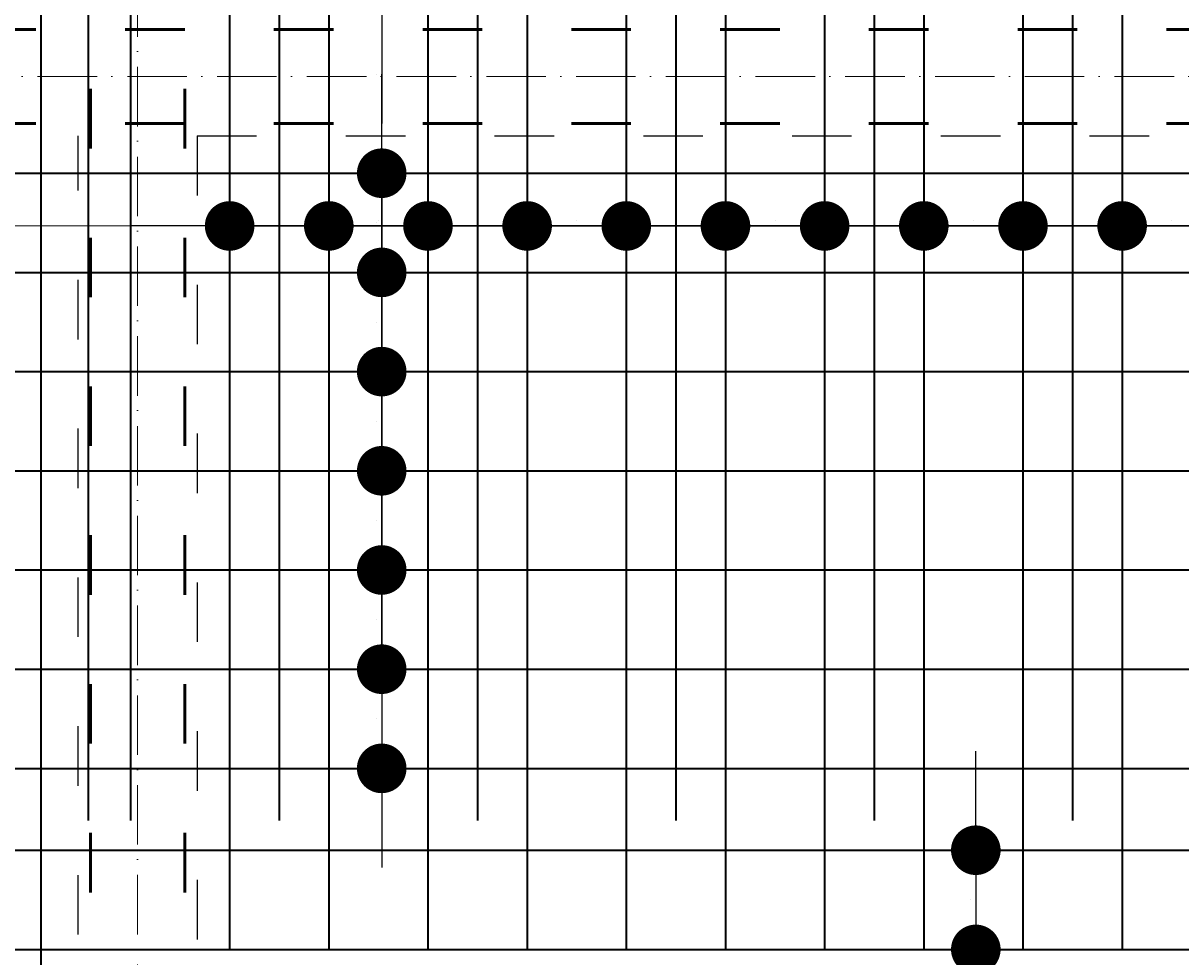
# Model space of a CAD drawing. Header units: millimetres. Extents: x 295948 to 312016, y 6878 to 18016.
# Tile 232 of 252: x 309586 to 309819, y 14522 to 14710. Entities that reach past the tile are written whole.
import ezdxf

# ---------------------------------------------------------------- set-up
doc = ezdxf.new("R2010")
doc.units = ezdxf.units.MM
doc.linetypes.add('ACAD_ISO03W100', pattern=[30, 12, -18])
doc.linetypes.add('ACAD_ISO10W100', pattern=[18, 12, -3, 0, -3])
for name, color, linetype, lineweight in [('konstrukcja wymiary', 1, 'Continuous', 13), ('osie', 5, 'ACAD_ISO10W100', 13), ('zbrojenie', 4, 'Continuous', 50), ('zbrojenie płyty', 141, 'Continuous', 35)]:
    doc.layers.add(name, color=color, linetype=linetype, lineweight=lineweight)
doc.layers.add('przerywane', color=6, linetype='ACAD_ISO03W100')
doc.styles.add('KONSTRUKCJA', font='romand.shx', dxfattribs={"oblique": 10})
doc.styles.get("Standard").update_dxf_attribs({"font": 'romand.shx', "oblique": 10})
doc.dimstyles.new('150', dxfattribs={"dimtxt": 10, "dimasz": 7, "dimexe": 1.25, "dimexo": 0.625, "dimgap": 3, "dimtad": 1, "dimdec": 0, "dimrnd": 0.5, "dimtxsty": 'KONSTRUKCJA', "dimblk": 'ARCHTICK', "dimcen": 2.5, "dimadec": 0, "dimazin": 0, "dimtfac": 1, "dimtdec": 0, "dimtix": 1, "dimtmove": 0, "dimatfit": 3, "dimfxl": 4, "dimfxlon": 1, "dimarcsym": 0})
doc.dimstyles.new('kropki', dxfattribs={"dimtxt": 0.001, "dimasz": 10, "dimexe": 1.25, "dimexo": 0.625, "dimgap": 1, "dimtad": 1, "dimtxsty": 'Standard', "dimblk": 'DOT', "dimcen": 2.5, "dimadec": 0, "dimazin": 0, "dimtfac": 1, "dimtmove": 0, "dimatfit": 3, "dimfxl": 1, "dimfxlon": 1, "dimarcsym": 0})

# ---------------------------------------------------------------- blocks, each defined once
blk = doc.blocks.new('_ArchTick')
at = {"color": 0, "linetype": 'ByBlock', "lineweight": 13, "const_width": 0.15}
blk.add_lwpolyline([(-0.5, -0.5), (0.5, 0.5)], dxfattribs=at)
blk = doc.blocks.new('*D914')
at = {"layer": 'Defpoints', "color": 0, "transparency": 16777216}
for p in [(309620.63, 15501.22), (309620.63, 14520.22), (309164.63, 14393.22)]:
    blk.add_point(p, dxfattribs=at)
at = {"layer": 'konstrukcja wymiary', "color": 0, "lineweight": -2, "transparency": 16777216}
for p, q in [((309164.63, 15497.22), (309164.63, 15502.47)), ((309164.63, 15501.22), (309620.63, 15501.22)), ((309620.63, 15497.22), (309620.63, 15502.47))]:
    blk.add_line(p, q, dxfattribs=at)
at = {"layer": 'konstrukcja wymiary', "color": 0, "lineweight": -2, "transparency": 16777216, "xscale": 7, "yscale": 7, "zscale": 7, "rotation": 180}
blk.add_blockref('_ArchTick', (309164.63, 15501.22), dxfattribs=at)
at = {"layer": 'konstrukcja wymiary', "color": 0, "lineweight": -2, "transparency": 16777216, "xscale": 7, "yscale": 7, "zscale": 7}
blk.add_blockref('_ArchTick', (309620.63, 15501.22), dxfattribs=at)
at = {"layer": 'konstrukcja wymiary', "color": 0, "transparency": 16777216, "insert": (309392.63, 15509.22), "char_height": 10, "attachment_point": 5, "style": 'KONSTRUKCJA'}
blk.add_mtext('456', dxfattribs=at)
blk = doc.blocks.new('*D915')
at = {"layer": 'Defpoints', "color": 0, "transparency": 16777216}
for p in [(309884.63, 15501.22), (309620.63, 14520.22), (309884.63, 14520.22)]:
    blk.add_point(p, dxfattribs=at)
at = {"layer": 'konstrukcja wymiary', "color": 0, "lineweight": -2, "transparency": 16777216}
for p, q in [((309620.63, 15497.22), (309620.63, 15502.47)), ((309620.63, 15501.22), (309884.63, 15501.22)), ((309884.63, 15497.22), (309884.63, 15502.47))]:
    blk.add_line(p, q, dxfattribs=at)
at = {"layer": 'konstrukcja wymiary', "color": 0, "lineweight": -2, "transparency": 16777216, "xscale": 7, "yscale": 7, "zscale": 7, "rotation": 180}
blk.add_blockref('_ArchTick', (309620.63, 15501.22), dxfattribs=at)
at = {"layer": 'konstrukcja wymiary', "color": 0, "lineweight": -2, "transparency": 16777216, "xscale": 7, "yscale": 7, "zscale": 7}
blk.add_blockref('_ArchTick', (309884.63, 15501.22), dxfattribs=at)
at = {"layer": 'konstrukcja wymiary', "color": 0, "transparency": 16777216, "insert": (309752.63, 15509.22), "char_height": 10, "attachment_point": 5, "style": 'KONSTRUKCJA'}
blk.add_mtext('264', dxfattribs=at)
blk = doc.blocks.new('_Dot')
at = {"color": 0, "linetype": 'ByBlock', "lineweight": -2}
blk.add_line((-0.5, 0), (-1, 0), dxfattribs=at)
at = {"color": 0, "linetype": 'ByBlock', "const_width": 0.5}
blk.add_lwpolyline([(-0.25, 0, 1), (0.25, 0, 1)], format="xyb", close=True, dxfattribs=at)
blk = doc.blocks.new('*D1156')
at = {"layer": 'Defpoints', "color": 0, "transparency": 16777216}
for p in [(309647.19, 14739.72), (309647.19, 14719.72), (309657.86, 14719.72)]:
    blk.add_point(p, dxfattribs=at)
at = {"layer": 'konstrukcja wymiary', "color": 0, "lineweight": -2, "transparency": 16777216}
for p, q in [((309657.86, 14749.72), (309657.86, 14759.72)), ((309656.86, 14739.72), (309659.11, 14739.72)), ((309657.86, 14739.72), (309657.86, 14719.72)), ((309656.86, 14719.72), (309659.11, 14719.72)), ((309657.86, 14709.72), (309657.86, 14699.72))]:
    blk.add_line(p, q, dxfattribs=at)
at = {"layer": 'konstrukcja wymiary', "color": 0, "lineweight": -2, "transparency": 16777216, "xscale": 10, "yscale": 10, "zscale": 10}
for p, rotation in [((309657.86, 14739.72), 270), ((309657.86, 14719.72), 90)]:
    blk.add_blockref('_Dot', p, dxfattribs=dict(at, rotation=rotation))
at = {"layer": 'konstrukcja wymiary', "color": 0, "transparency": 16777216, "insert": (309656.86, 14729.72), "char_height": 0.001, "attachment_point": 5, "rotation": 90}
blk.add_mtext('20', dxfattribs=at)
blk = doc.blocks.new('*D1157')
at = {"layer": 'Defpoints', "color": 0, "transparency": 16777216}
for p in [(309647.19, 14719.72), (309647.19, 14679.72), (309657.86, 14679.72)]:
    blk.add_point(p, dxfattribs=at)
at = {"layer": 'konstrukcja wymiary', "color": 0, "lineweight": -2, "transparency": 16777216}
for p, q in [((309656.86, 14719.72), (309659.11, 14719.72)), ((309657.86, 14709.72), (309657.86, 14689.72)), ((309656.86, 14679.72), (309659.11, 14679.72))]:
    blk.add_line(p, q, dxfattribs=at)
at = {"layer": 'konstrukcja wymiary', "color": 0, "lineweight": -2, "transparency": 16777216, "xscale": 10, "yscale": 10, "zscale": 10}
for p, rotation in [((309657.86, 14719.72), 90), ((309657.86, 14679.72), 270)]:
    blk.add_blockref('_Dot', p, dxfattribs=dict(at, rotation=rotation))
at = {"layer": 'konstrukcja wymiary', "color": 0, "transparency": 16777216, "insert": (309656.86, 14699.72), "char_height": 0.001, "attachment_point": 5, "rotation": 90}
blk.add_mtext('40', dxfattribs=at)
blk = doc.blocks.new('*D1158')
at = {"layer": 'Defpoints', "color": 0, "transparency": 16777216}
for p in [(309647.19, 14679.72), (309647.19, 14659.72), (309657.86, 14659.72)]:
    blk.add_point(p, dxfattribs=at)
at = {"layer": 'konstrukcja wymiary', "color": 0, "lineweight": -2, "transparency": 16777216}
for p, q in [((309657.86, 14689.72), (309657.86, 14699.72)), ((309656.86, 14679.72), (309659.11, 14679.72)), ((309657.86, 14679.72), (309657.86, 14659.72)), ((309656.86, 14659.72), (309659.11, 14659.72)), ((309657.86, 14649.72), (309657.86, 14639.72))]:
    blk.add_line(p, q, dxfattribs=at)
at = {"layer": 'konstrukcja wymiary', "color": 0, "lineweight": -2, "transparency": 16777216, "xscale": 10, "yscale": 10, "zscale": 10}
for p, rotation in [((309657.86, 14679.72), 270), ((309657.86, 14659.72), 90)]:
    blk.add_blockref('_Dot', p, dxfattribs=dict(at, rotation=rotation))
at = {"layer": 'konstrukcja wymiary', "color": 0, "transparency": 16777216, "insert": (309656.86, 14669.72), "char_height": 0.001, "attachment_point": 5, "rotation": 90}
blk.add_mtext('20', dxfattribs=at)
blk = doc.blocks.new('*D1143')
at = {"layer": 'Defpoints', "color": 0, "transparency": 16777216}
for p in [(309647.19, 14659.72), (309647.19, 14639.72), (309657.86, 14639.72)]:
    blk.add_point(p, dxfattribs=at)
at = {"layer": 'konstrukcja wymiary', "color": 0, "lineweight": -2, "transparency": 16777216}
for p, q in [((309657.86, 14669.72), (309657.86, 14679.72)), ((309656.86, 14659.72), (309659.11, 14659.72)), ((309657.86, 14659.72), (309657.86, 14639.72)), ((309656.86, 14639.72), (309659.11, 14639.72)), ((309657.86, 14629.72), (309657.86, 14619.72))]:
    blk.add_line(p, q, dxfattribs=at)
at = {"layer": 'konstrukcja wymiary', "color": 0, "lineweight": -2, "transparency": 16777216, "xscale": 10, "yscale": 10, "zscale": 10}
for p, rotation in [((309657.86, 14659.72), 270), ((309657.86, 14639.72), 90)]:
    blk.add_blockref('_Dot', p, dxfattribs=dict(at, rotation=rotation))
at = {"layer": 'konstrukcja wymiary', "color": 0, "transparency": 16777216, "insert": (309656.86, 14649.72), "char_height": 0.001, "attachment_point": 5, "rotation": 90}
blk.add_mtext('20', dxfattribs=at)
blk = doc.blocks.new('*D1144')
at = {"layer": 'Defpoints', "color": 0, "transparency": 16777216}
for p in [(309647.19, 14639.72), (309647.19, 14619.72), (309657.86, 14619.72)]:
    blk.add_point(p, dxfattribs=at)
at = {"layer": 'konstrukcja wymiary', "color": 0, "lineweight": -2, "transparency": 16777216}
for p, q in [((309657.86, 14649.72), (309657.86, 14659.72)), ((309656.86, 14639.72), (309659.11, 14639.72)), ((309657.86, 14639.72), (309657.86, 14619.72)), ((309656.86, 14619.72), (309659.11, 14619.72)), ((309657.86, 14609.72), (309657.86, 14599.72))]:
    blk.add_line(p, q, dxfattribs=at)
at = {"layer": 'konstrukcja wymiary', "color": 0, "lineweight": -2, "transparency": 16777216, "xscale": 10, "yscale": 10, "zscale": 10}
for p, rotation in [((309657.86, 14639.72), 270), ((309657.86, 14619.72), 90)]:
    blk.add_blockref('_Dot', p, dxfattribs=dict(at, rotation=rotation))
at = {"layer": 'konstrukcja wymiary', "color": 0, "transparency": 16777216, "insert": (309656.86, 14629.72), "char_height": 0.001, "attachment_point": 5, "rotation": 90}
blk.add_mtext('20', dxfattribs=at)
blk = doc.blocks.new('*D1145')
at = {"layer": 'Defpoints', "color": 0, "transparency": 16777216}
for p in [(309647.19, 14619.72), (309647.19, 14599.72), (309657.86, 14599.72)]:
    blk.add_point(p, dxfattribs=at)
at = {"layer": 'konstrukcja wymiary', "color": 0, "lineweight": -2, "transparency": 16777216}
for p, q in [((309657.86, 14629.72), (309657.86, 14639.72)), ((309656.86, 14619.72), (309659.11, 14619.72)), ((309657.86, 14619.72), (309657.86, 14599.72)), ((309656.86, 14599.72), (309659.11, 14599.72)), ((309657.86, 14589.72), (309657.86, 14579.72))]:
    blk.add_line(p, q, dxfattribs=at)
at = {"layer": 'konstrukcja wymiary', "color": 0, "lineweight": -2, "transparency": 16777216, "xscale": 10, "yscale": 10, "zscale": 10}
for p, rotation in [((309657.86, 14619.72), 270), ((309657.86, 14599.72), 90)]:
    blk.add_blockref('_Dot', p, dxfattribs=dict(at, rotation=rotation))
at = {"layer": 'konstrukcja wymiary', "color": 0, "transparency": 16777216, "insert": (309656.86, 14609.72), "char_height": 0.001, "attachment_point": 5, "rotation": 90}
blk.add_mtext('20', dxfattribs=at)
blk = doc.blocks.new('*D1146')
at = {"layer": 'Defpoints', "color": 0, "transparency": 16777216}
for p in [(309647.19, 14599.72), (309647.19, 14579.72), (309657.86, 14579.72)]:
    blk.add_point(p, dxfattribs=at)
at = {"layer": 'konstrukcja wymiary', "color": 0, "lineweight": -2, "transparency": 16777216}
for p, q in [((309657.86, 14609.72), (309657.86, 14619.72)), ((309656.86, 14599.72), (309659.11, 14599.72)), ((309657.86, 14599.72), (309657.86, 14579.72)), ((309656.86, 14579.72), (309659.11, 14579.72)), ((309657.86, 14569.72), (309657.86, 14559.72))]:
    blk.add_line(p, q, dxfattribs=at)
at = {"layer": 'konstrukcja wymiary', "color": 0, "lineweight": -2, "transparency": 16777216, "xscale": 10, "yscale": 10, "zscale": 10}
for p, rotation in [((309657.86, 14599.72), 270), ((309657.86, 14579.72), 90)]:
    blk.add_blockref('_Dot', p, dxfattribs=dict(at, rotation=rotation))
at = {"layer": 'konstrukcja wymiary', "color": 0, "transparency": 16777216, "insert": (309656.86, 14589.72), "char_height": 0.001, "attachment_point": 5, "rotation": 90}
blk.add_mtext('20', dxfattribs=at)
blk = doc.blocks.new('*D1147')
at = {"layer": 'Defpoints', "color": 0, "transparency": 16777216}
for p in [(309647.19, 14579.72), (309647.19, 14559.72), (309657.86, 14559.72)]:
    blk.add_point(p, dxfattribs=at)
at = {"layer": 'konstrukcja wymiary', "color": 0, "lineweight": -2, "transparency": 16777216}
for p, q in [((309657.86, 14589.72), (309657.86, 14599.72)), ((309656.86, 14579.72), (309659.11, 14579.72)), ((309657.86, 14579.72), (309657.86, 14559.72)), ((309656.86, 14559.72), (309659.11, 14559.72)), ((309657.86, 14549.72), (309657.86, 14539.72))]:
    blk.add_line(p, q, dxfattribs=at)
at = {"layer": 'konstrukcja wymiary', "color": 0, "lineweight": -2, "transparency": 16777216, "xscale": 10, "yscale": 10, "zscale": 10}
for p, rotation in [((309657.86, 14579.72), 270), ((309657.86, 14559.72), 90)]:
    blk.add_blockref('_Dot', p, dxfattribs=dict(at, rotation=rotation))
at = {"layer": 'konstrukcja wymiary', "color": 0, "transparency": 16777216, "insert": (309656.86, 14569.72), "char_height": 0.001, "attachment_point": 5, "rotation": 90}
blk.add_mtext('20', dxfattribs=at)
blk = doc.blocks.new('*D1237')
at = {"layer": 'Defpoints', "color": 0, "transparency": 16777216}
for p in [(309807.19, 14543.22), (309777.68, 14523.22), (309807.19, 14523.22)]:
    blk.add_point(p, dxfattribs=at)
at = {"layer": 'konstrukcja wymiary', "color": 0, "lineweight": -2, "transparency": 16777216}
for p, q in [((309777.68, 14553.22), (309777.68, 14563.22)), ((309778.68, 14543.22), (309776.43, 14543.22)), ((309777.68, 14543.22), (309777.68, 14523.22)), ((309778.68, 14523.22), (309776.43, 14523.22)), ((309777.68, 14513.22), (309777.68, 14503.22))]:
    blk.add_line(p, q, dxfattribs=at)
at = {"layer": 'konstrukcja wymiary', "color": 0, "lineweight": -2, "transparency": 16777216, "xscale": 10, "yscale": 10, "zscale": 10}
for p, rotation in [((309777.68, 14543.22), 270), ((309777.68, 14523.22), 90)]:
    blk.add_blockref('_Dot', p, dxfattribs=dict(at, rotation=rotation))
at = {"layer": 'konstrukcja wymiary', "color": 0, "transparency": 16777216, "insert": (309776.68, 14533.22), "char_height": 0.001, "attachment_point": 5, "rotation": 90}
blk.add_mtext('20', dxfattribs=at)
blk = doc.blocks.new('*D1491')
at = {"layer": 'Defpoints', "color": 0, "transparency": 16777216}
for p in [(309647.19, 14669.09), (309627.19, 14659.72), (309647.19, 14659.72)]:
    blk.add_point(p, dxfattribs=at)
at = {"layer": 'konstrukcja wymiary', "color": 0, "lineweight": -2, "transparency": 16777216}
for p, q in [((309627.19, 14668.09), (309627.19, 14670.34)), ((309647.19, 14668.09), (309647.19, 14670.34)), ((309617.19, 14669.09), (309607.19, 14669.09)), ((309627.19, 14669.09), (309647.19, 14669.09)), ((309657.19, 14669.09), (309667.19, 14669.09))]:
    blk.add_line(p, q, dxfattribs=at)
at = {"layer": 'konstrukcja wymiary', "color": 0, "lineweight": -2, "transparency": 16777216, "xscale": 10, "yscale": 10, "zscale": 10}
blk.add_blockref('_Dot', (309627.19, 14669.09), dxfattribs=at)
at = {"layer": 'konstrukcja wymiary', "color": 0, "lineweight": -2, "transparency": 16777216, "xscale": 10, "yscale": 10, "zscale": 10, "rotation": 180}
blk.add_blockref('_Dot', (309647.19, 14669.09), dxfattribs=at)
at = {"layer": 'konstrukcja wymiary', "color": 0, "transparency": 16777216, "insert": (309637.19, 14670.09), "char_height": 0.001, "attachment_point": 5}
blk.add_mtext('20', dxfattribs=at)
blk = doc.blocks.new('*D1457')
at = {"layer": 'Defpoints', "color": 0, "transparency": 16777216}
for p in [(309667.19, 14669.09), (309647.19, 14659.72), (309667.19, 14659.72)]:
    blk.add_point(p, dxfattribs=at)
at = {"layer": 'konstrukcja wymiary', "color": 0, "lineweight": -2, "transparency": 16777216}
for p, q in [((309647.19, 14668.09), (309647.19, 14670.34)), ((309667.19, 14668.09), (309667.19, 14670.34)), ((309637.19, 14669.09), (309627.19, 14669.09)), ((309647.19, 14669.09), (309667.19, 14669.09)), ((309677.19, 14669.09), (309687.19, 14669.09))]:
    blk.add_line(p, q, dxfattribs=at)
at = {"layer": 'konstrukcja wymiary', "color": 0, "lineweight": -2, "transparency": 16777216, "xscale": 10, "yscale": 10, "zscale": 10}
blk.add_blockref('_Dot', (309647.19, 14669.09), dxfattribs=at)
at = {"layer": 'konstrukcja wymiary', "color": 0, "lineweight": -2, "transparency": 16777216, "xscale": 10, "yscale": 10, "zscale": 10, "rotation": 180}
blk.add_blockref('_Dot', (309667.19, 14669.09), dxfattribs=at)
at = {"layer": 'konstrukcja wymiary', "color": 0, "transparency": 16777216, "insert": (309657.19, 14670.09), "char_height": 0.001, "attachment_point": 5}
blk.add_mtext('20', dxfattribs=at)
blk = doc.blocks.new('*D1458')
at = {"layer": 'Defpoints', "color": 0, "transparency": 16777216}
for p in [(309687.19, 14669.09), (309667.19, 14659.72), (309687.19, 14659.72)]:
    blk.add_point(p, dxfattribs=at)
at = {"layer": 'konstrukcja wymiary', "color": 0, "lineweight": -2, "transparency": 16777216}
for p, q in [((309667.19, 14668.09), (309667.19, 14670.34)), ((309687.19, 14668.09), (309687.19, 14670.34)), ((309657.19, 14669.09), (309647.19, 14669.09)), ((309667.19, 14669.09), (309687.19, 14669.09)), ((309697.19, 14669.09), (309707.19, 14669.09))]:
    blk.add_line(p, q, dxfattribs=at)
at = {"layer": 'konstrukcja wymiary', "color": 0, "lineweight": -2, "transparency": 16777216, "xscale": 10, "yscale": 10, "zscale": 10}
blk.add_blockref('_Dot', (309667.19, 14669.09), dxfattribs=at)
at = {"layer": 'konstrukcja wymiary', "color": 0, "lineweight": -2, "transparency": 16777216, "xscale": 10, "yscale": 10, "zscale": 10, "rotation": 180}
blk.add_blockref('_Dot', (309687.19, 14669.09), dxfattribs=at)
at = {"layer": 'konstrukcja wymiary', "color": 0, "transparency": 16777216, "insert": (309677.19, 14670.09), "char_height": 0.001, "attachment_point": 5}
blk.add_mtext('20', dxfattribs=at)
blk = doc.blocks.new('*D1459')
at = {"layer": 'Defpoints', "color": 0, "transparency": 16777216}
for p in [(309707.19, 14669.09), (309687.19, 14659.72), (309707.19, 14659.72)]:
    blk.add_point(p, dxfattribs=at)
at = {"layer": 'konstrukcja wymiary', "color": 0, "lineweight": -2, "transparency": 16777216}
for p, q in [((309687.19, 14668.09), (309687.19, 14670.34)), ((309707.19, 14668.09), (309707.19, 14670.34)), ((309677.19, 14669.09), (309667.19, 14669.09)), ((309687.19, 14669.09), (309707.19, 14669.09)), ((309717.19, 14669.09), (309727.19, 14669.09))]:
    blk.add_line(p, q, dxfattribs=at)
at = {"layer": 'konstrukcja wymiary', "color": 0, "lineweight": -2, "transparency": 16777216, "xscale": 10, "yscale": 10, "zscale": 10}
blk.add_blockref('_Dot', (309687.19, 14669.09), dxfattribs=at)
at = {"layer": 'konstrukcja wymiary', "color": 0, "lineweight": -2, "transparency": 16777216, "xscale": 10, "yscale": 10, "zscale": 10, "rotation": 180}
blk.add_blockref('_Dot', (309707.19, 14669.09), dxfattribs=at)
at = {"layer": 'konstrukcja wymiary', "color": 0, "transparency": 16777216, "insert": (309697.19, 14670.09), "char_height": 0.001, "attachment_point": 5}
blk.add_mtext('20', dxfattribs=at)
blk = doc.blocks.new('*D1460')
at = {"layer": 'Defpoints', "color": 0, "transparency": 16777216}
for p in [(309727.19, 14669.09), (309707.19, 14659.72), (309727.19, 14659.72)]:
    blk.add_point(p, dxfattribs=at)
at = {"layer": 'konstrukcja wymiary', "color": 0, "lineweight": -2, "transparency": 16777216}
for p, q in [((309707.19, 14668.09), (309707.19, 14670.34)), ((309727.19, 14668.09), (309727.19, 14670.34)), ((309697.19, 14669.09), (309687.19, 14669.09)), ((309707.19, 14669.09), (309727.19, 14669.09)), ((309737.19, 14669.09), (309747.19, 14669.09))]:
    blk.add_line(p, q, dxfattribs=at)
at = {"layer": 'konstrukcja wymiary', "color": 0, "lineweight": -2, "transparency": 16777216, "xscale": 10, "yscale": 10, "zscale": 10}
blk.add_blockref('_Dot', (309707.19, 14669.09), dxfattribs=at)
at = {"layer": 'konstrukcja wymiary', "color": 0, "lineweight": -2, "transparency": 16777216, "xscale": 10, "yscale": 10, "zscale": 10, "rotation": 180}
blk.add_blockref('_Dot', (309727.19, 14669.09), dxfattribs=at)
at = {"layer": 'konstrukcja wymiary', "color": 0, "transparency": 16777216, "insert": (309717.19, 14670.09), "char_height": 0.001, "attachment_point": 5}
blk.add_mtext('20', dxfattribs=at)
blk = doc.blocks.new('*D1461')
at = {"layer": 'Defpoints', "color": 0, "transparency": 16777216}
for p in [(309747.19, 14669.09), (309727.19, 14659.72), (309747.19, 14659.72)]:
    blk.add_point(p, dxfattribs=at)
at = {"layer": 'konstrukcja wymiary', "color": 0, "lineweight": -2, "transparency": 16777216}
for p, q in [((309727.19, 14668.09), (309727.19, 14670.34)), ((309747.19, 14668.09), (309747.19, 14670.34)), ((309717.19, 14669.09), (309707.19, 14669.09)), ((309727.19, 14669.09), (309747.19, 14669.09)), ((309757.19, 14669.09), (309767.19, 14669.09))]:
    blk.add_line(p, q, dxfattribs=at)
at = {"layer": 'konstrukcja wymiary', "color": 0, "lineweight": -2, "transparency": 16777216, "xscale": 10, "yscale": 10, "zscale": 10}
blk.add_blockref('_Dot', (309727.19, 14669.09), dxfattribs=at)
at = {"layer": 'konstrukcja wymiary', "color": 0, "lineweight": -2, "transparency": 16777216, "xscale": 10, "yscale": 10, "zscale": 10, "rotation": 180}
blk.add_blockref('_Dot', (309747.19, 14669.09), dxfattribs=at)
at = {"layer": 'konstrukcja wymiary', "color": 0, "transparency": 16777216, "insert": (309737.19, 14670.09), "char_height": 0.001, "attachment_point": 5}
blk.add_mtext('20', dxfattribs=at)
blk = doc.blocks.new('*D1492')
at = {"layer": 'Defpoints', "color": 0, "transparency": 16777216}
for p in [(309767.19, 14669.09), (309747.19, 14659.72), (309767.19, 14659.72)]:
    blk.add_point(p, dxfattribs=at)
at = {"layer": 'konstrukcja wymiary', "color": 0, "lineweight": -2, "transparency": 16777216}
for p, q in [((309747.19, 14668.09), (309747.19, 14670.34)), ((309767.19, 14668.09), (309767.19, 14670.34)), ((309737.19, 14669.09), (309727.19, 14669.09)), ((309747.19, 14669.09), (309767.19, 14669.09)), ((309777.19, 14669.09), (309787.19, 14669.09))]:
    blk.add_line(p, q, dxfattribs=at)
at = {"layer": 'konstrukcja wymiary', "color": 0, "lineweight": -2, "transparency": 16777216, "xscale": 10, "yscale": 10, "zscale": 10}
blk.add_blockref('_Dot', (309747.19, 14669.09), dxfattribs=at)
at = {"layer": 'konstrukcja wymiary', "color": 0, "lineweight": -2, "transparency": 16777216, "xscale": 10, "yscale": 10, "zscale": 10, "rotation": 180}
blk.add_blockref('_Dot', (309767.19, 14669.09), dxfattribs=at)
at = {"layer": 'konstrukcja wymiary', "color": 0, "transparency": 16777216, "insert": (309757.19, 14670.09), "char_height": 0.001, "attachment_point": 5}
blk.add_mtext('20', dxfattribs=at)
blk = doc.blocks.new('*D1493')
at = {"layer": 'Defpoints', "color": 0, "transparency": 16777216}
for p in [(309787.19, 14669.09), (309767.19, 14659.72), (309787.19, 14659.72)]:
    blk.add_point(p, dxfattribs=at)
at = {"layer": 'konstrukcja wymiary', "color": 0, "lineweight": -2, "transparency": 16777216}
for p, q in [((309767.19, 14668.09), (309767.19, 14670.34)), ((309787.19, 14668.09), (309787.19, 14670.34)), ((309757.19, 14669.09), (309747.19, 14669.09)), ((309767.19, 14669.09), (309787.19, 14669.09)), ((309797.19, 14669.09), (309807.19, 14669.09))]:
    blk.add_line(p, q, dxfattribs=at)
at = {"layer": 'konstrukcja wymiary', "color": 0, "lineweight": -2, "transparency": 16777216, "xscale": 10, "yscale": 10, "zscale": 10}
blk.add_blockref('_Dot', (309767.19, 14669.09), dxfattribs=at)
at = {"layer": 'konstrukcja wymiary', "color": 0, "lineweight": -2, "transparency": 16777216, "xscale": 10, "yscale": 10, "zscale": 10, "rotation": 180}
blk.add_blockref('_Dot', (309787.19, 14669.09), dxfattribs=at)
at = {"layer": 'konstrukcja wymiary', "color": 0, "transparency": 16777216, "insert": (309777.19, 14670.09), "char_height": 0.001, "attachment_point": 5}
blk.add_mtext('20', dxfattribs=at)
blk = doc.blocks.new('*D1494')
at = {"layer": 'Defpoints', "color": 0, "transparency": 16777216}
for p in [(309807.19, 14669.09), (309787.19, 14659.72), (309807.19, 14659.72)]:
    blk.add_point(p, dxfattribs=at)
at = {"layer": 'konstrukcja wymiary', "color": 0, "lineweight": -2, "transparency": 16777216}
for p, q in [((309787.19, 14668.09), (309787.19, 14670.34)), ((309807.19, 14668.09), (309807.19, 14670.34)), ((309777.19, 14669.09), (309767.19, 14669.09)), ((309787.19, 14669.09), (309807.19, 14669.09)), ((309817.19, 14669.09), (309827.19, 14669.09))]:
    blk.add_line(p, q, dxfattribs=at)
at = {"layer": 'konstrukcja wymiary', "color": 0, "lineweight": -2, "transparency": 16777216, "xscale": 10, "yscale": 10, "zscale": 10}
blk.add_blockref('_Dot', (309787.19, 14669.09), dxfattribs=at)
at = {"layer": 'konstrukcja wymiary', "color": 0, "lineweight": -2, "transparency": 16777216, "xscale": 10, "yscale": 10, "zscale": 10, "rotation": 180}
blk.add_blockref('_Dot', (309807.19, 14669.09), dxfattribs=at)
at = {"layer": 'konstrukcja wymiary', "color": 0, "transparency": 16777216, "insert": (309797.19, 14670.09), "char_height": 0.001, "attachment_point": 5}
blk.add_mtext('20', dxfattribs=at)
blk = doc.blocks.new('*D1495')
at = {"layer": 'Defpoints', "color": 0, "transparency": 16777216}
for p in [(309827.19, 14669.09), (309807.19, 14659.72), (309827.19, 14659.72)]:
    blk.add_point(p, dxfattribs=at)
at = {"layer": 'konstrukcja wymiary', "color": 0, "lineweight": -2, "transparency": 16777216}
for p, q in [((309807.19, 14668.09), (309807.19, 14670.34)), ((309827.19, 14668.09), (309827.19, 14670.34)), ((309797.19, 14669.09), (309787.19, 14669.09)), ((309807.19, 14669.09), (309827.19, 14669.09)), ((309837.19, 14669.09), (309847.19, 14669.09))]:
    blk.add_line(p, q, dxfattribs=at)
at = {"layer": 'konstrukcja wymiary', "color": 0, "lineweight": -2, "transparency": 16777216, "xscale": 10, "yscale": 10, "zscale": 10}
blk.add_blockref('_Dot', (309807.19, 14669.09), dxfattribs=at)
at = {"layer": 'konstrukcja wymiary', "color": 0, "lineweight": -2, "transparency": 16777216, "xscale": 10, "yscale": 10, "zscale": 10, "rotation": 180}
blk.add_blockref('_Dot', (309827.19, 14669.09), dxfattribs=at)
at = {"layer": 'konstrukcja wymiary', "color": 0, "transparency": 16777216, "insert": (309817.19, 14670.09), "char_height": 0.001, "attachment_point": 5}
blk.add_mtext('20', dxfattribs=at)
blk = doc.blocks.new('*D1496')
at = {"layer": 'Defpoints', "color": 0, "transparency": 16777216}
for p in [(309847.19, 14669.09), (309827.19, 14659.72), (309847.19, 14659.72)]:
    blk.add_point(p, dxfattribs=at)
at = {"layer": 'konstrukcja wymiary', "color": 0, "lineweight": -2, "transparency": 16777216}
for p, q in [((309827.19, 14668.09), (309827.19, 14670.34)), ((309847.19, 14668.09), (309847.19, 14670.34)), ((309817.19, 14669.09), (309807.19, 14669.09)), ((309827.19, 14669.09), (309847.19, 14669.09)), ((309857.19, 14669.09), (309867.19, 14669.09))]:
    blk.add_line(p, q, dxfattribs=at)
at = {"layer": 'konstrukcja wymiary', "color": 0, "lineweight": -2, "transparency": 16777216, "xscale": 10, "yscale": 10, "zscale": 10}
blk.add_blockref('_Dot', (309827.19, 14669.09), dxfattribs=at)
at = {"layer": 'konstrukcja wymiary', "color": 0, "lineweight": -2, "transparency": 16777216, "xscale": 10, "yscale": 10, "zscale": 10, "rotation": 180}
blk.add_blockref('_Dot', (309847.19, 14669.09), dxfattribs=at)
at = {"layer": 'konstrukcja wymiary', "color": 0, "transparency": 16777216, "insert": (309837.19, 14670.09), "char_height": 0.001, "attachment_point": 5}
blk.add_mtext('20', dxfattribs=at)

msp = doc.modelspace()

# ---------------------------------------------------------------- linework, layer by layer
at = {"layer": 'konstrukcja wymiary'}
msp.add_line((309617.189, 14669.088), (308904.911, 14669.088), dxfattribs=at)
at = {"layer": 'osie'}
for p, q in [((309608.631, 15606.148), (309608.631, 13976.332)), ((308773.963, 14699.224), (310778.683, 14699.224))]:
    msp.add_line(p, q, dxfattribs=at)
at = {"layer": 'przerywane'}
for p, q in [((309000.631, 14687.224), (309596.631, 14687.224)), ((309596.631, 14076.224), (309596.631, 14687.224)), ((309620.631, 14687.224), (310116.631, 14687.224)), ((309620.631, 14687.224), (309620.631, 14520.224))]:
    msp.add_line(p, q, dxfattribs=at)
at = {"layer": 'zbrojenie', "linetype": 'ACAD_ISO03W100'}
for p, q in [((310758.131, 14708.724), (308979.131, 14708.724)), ((309599.131, 14054.724), (309599.131, 14708.724)), ((309618.131, 14054.724), (309618.131, 14708.724)), ((310758.131, 14689.724), (308979.131, 14689.724))]:
    msp.add_line(p, q, dxfattribs=at)
at = {"layer": 'zbrojenie płyty'}
for p, q in [((309589.131, 14849.224), (309589.131, 14054.724)), ((309598.631, 14849.224), (309598.631, 14549.224)), ((309607.189, 14849.224), (309607.189, 14549.224)), ((309627.189, 14849.224), (309627.189, 14523.224)), ((309637.189, 14849.224), (309637.189, 14549.224)), ((309647.189, 14849.224), (309647.189, 14523.224)), ((309667.189, 14849.224), (309667.189, 14523.224)), ((309677.189, 14849.224), (309677.189, 14549.224)), ((309687.189, 14849.224), (309687.189, 14523.224)), ((309707.189, 14849.224), (309707.189, 14523.224)), ((309717.189, 14849.224), (309717.189, 14549.224)), ((309727.189, 14849.224), (309727.189, 14523.224)), ((309747.189, 14849.224), (309747.189, 14523.224)), ((309757.189, 14849.224), (309757.189, 14549.224)), ((309767.189, 14849.224), (309767.189, 14523.224)), ((309787.189, 14849.224), (309787.189, 14523.224)), ((309797.189, 14849.224), (309797.189, 14549.224)), ((309807.189, 14849.224), (309807.189, 14523.224)), ((308981.131, 14679.724), (309900.631, 14679.724)), ((308981.131, 14659.724), (309900.631, 14659.724)), ((308981.131, 14639.724), (309900.631, 14639.724)), ((308981.131, 14619.724), (309900.631, 14619.724)), ((308981.131, 14599.724), (309900.631, 14599.724)), ((308981.131, 14579.724), (309900.631, 14579.724)), ((308981.131, 14559.724), (309900.631, 14559.724)), ((309458.631, 14543.224), (310278.631, 14543.224)), ((309458.631, 14523.224), (310278.631, 14523.224))]:
    msp.add_line(p, q, dxfattribs=at)

# ---------------------------------------------------------------- dimensions: what is measured, and where the dimension line sits
at = {"layer": 'konstrukcja wymiary'}
for base, p1, p2, dimstyle, picture, middle in [((309620.631, 15501.224), (309164.631, 14393.224), (309620.631, 14520.224), '150', '*D914', (309392.631, 15509.224)), ((309884.631, 15501.224), (309620.631, 14520.224), (309884.631, 14520.224), '150', '*D915', (309752.631, 15509.224)), ((309667.189, 14669.088), (309647.189, 14659.724), (309667.189, 14659.724), 'kropki', '*D1457', (309657.189, 14670.088)), ((309687.189, 14669.088), (309667.189, 14659.724), (309687.189, 14659.724), 'kropki', '*D1458', (309677.189, 14670.088)), ((309707.189, 14669.088), (309687.189, 14659.724), (309707.189, 14659.724), 'kropki', '*D1459', (309697.189, 14670.088)), ((309727.189, 14669.088), (309707.189, 14659.724), (309727.189, 14659.724), 'kropki', '*D1460', (309717.189, 14670.088)), ((309747.189, 14669.088), (309727.189, 14659.724), (309747.189, 14659.724), 'kropki', '*D1461', (309737.189, 14670.088)), ((309767.189, 14669.088), (309747.189, 14659.724), (309767.189, 14659.724), 'kropki', '*D1492', (309757.189, 14670.088)), ((309787.189, 14669.088), (309767.189, 14659.724), (309787.189, 14659.724), 'kropki', '*D1493', (309777.189, 14670.088)), ((309807.189, 14669.088), (309787.189, 14659.724), (309807.189, 14659.724), 'kropki', '*D1494', (309797.189, 14670.088)), ((309827.189, 14669.088), (309807.189, 14659.724), (309827.189, 14659.724), 'kropki', '*D1495', (309817.189, 14670.088)), ((309847.189, 14669.088), (309827.189, 14659.724), (309847.189, 14659.724), 'kropki', '*D1496', (309837.189, 14670.088))]:
    dim = msp.add_linear_dim(base=base, p1=p1, p2=p2, dimstyle=dimstyle, override={"dimtmove": 1}, dxfattribs=at)
    dim.commit()
    dim.dimension.update_dxf_attribs({"geometry": picture, "text_midpoint": middle})
for base, p1, p2, picture, middle in [((309657.863, 14719.724), (309647.189, 14739.724), (309647.189, 14719.724), '*D1156', (309656.863, 14729.724)), ((309657.863, 14679.724), (309647.189, 14719.724), (309647.189, 14679.724), '*D1157', (309656.863, 14699.724)), ((309657.863, 14659.724), (309647.189, 14679.724), (309647.189, 14659.724), '*D1158', (309656.863, 14669.724)), ((309657.863, 14639.724), (309647.189, 14659.724), (309647.189, 14639.724), '*D1143', (309656.863, 14649.724)), ((309657.863, 14619.724), (309647.189, 14639.724), (309647.189, 14619.724), '*D1144', (309656.863, 14629.724)), ((309657.863, 14599.724), (309647.189, 14619.724), (309647.189, 14599.724), '*D1145', (309656.863, 14609.724)), ((309657.863, 14579.724), (309647.189, 14599.724), (309647.189, 14579.724), '*D1146', (309656.863, 14589.724)), ((309657.863, 14559.724), (309647.189, 14579.724), (309647.189, 14559.724), '*D1147', (309656.863, 14569.724))]:
    dim = msp.add_linear_dim(base=base, p1=p1, p2=p2, angle=90, dimstyle='kropki', override={"dimtmove": 1}, dxfattribs=at)
    dim.commit()
    dim.dimension.update_dxf_attribs({"geometry": picture, "text_midpoint": middle})
dim = msp.add_linear_dim(base=(309647.189, 14669.088), p1=(309627.189, 14659.724), p2=(309647.189, 14659.724), dimstyle='kropki', dxfattribs=at)
dim.commit()
dim.dimension.update_dxf_attribs({"geometry": '*D1491', "text_midpoint": (309637.189, 14670.088)})
dim = msp.add_linear_dim(base=(309777.676, 14523.224), p1=(309807.189, 14543.224), p2=(309807.189, 14523.224), angle=90, dimstyle='kropki', dxfattribs=at)
dim.commit()
dim.dimension.update_dxf_attribs({"geometry": '*D1237', "text_midpoint": (309776.676, 14533.224)})

doc.saveas('drawing.dxf')
